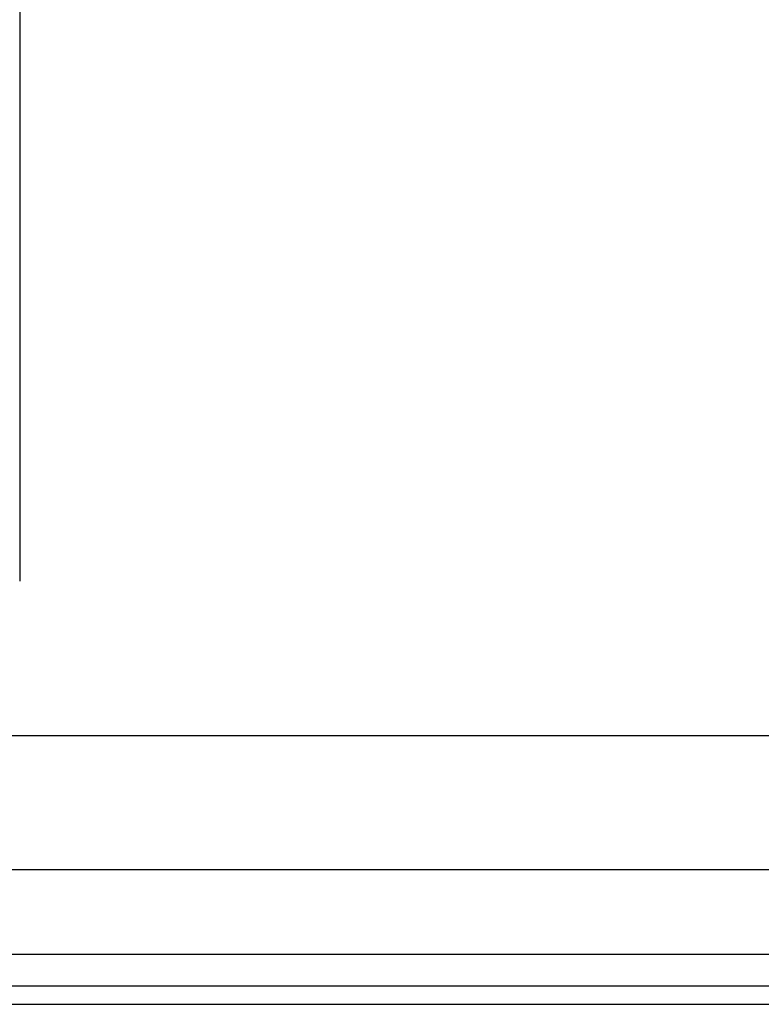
# Model space of a CAD drawing. Header units: inches. Extents: x 2 to 104, y 2 to 68.
# Tile 8 of 98: x 8.56 to 11.32, y 20.77 to 24.44. Entities that reach past the tile are written whole.
import ezdxf

# ---------------------------------------------------------------- set-up
doc = ezdxf.new("R2010")
doc.units = ezdxf.units.IN
doc.header["$LTSCALE"] = 6.250991
doc.header["$MEASUREMENT"] = 0
doc.layers.add('Visible Edges(ANSI)', color=7, linetype='Continuous', lineweight=25)
doc.layers.add('Visible Tangent Edges(ANSI)', color=7, linetype='Continuous', lineweight=25)

msp = doc.modelspace()

# ---------------------------------------------------------------- linework, layer by layer
at = {"layer": 'Visible Edges(ANSI)'}
for p, q in [((8.5567, 49.4069), (8.5567, 22.3467)), ((6.2657, 21.7722), (29.2919, 21.7722)), ((29.2919, 21.2726), (6.2657, 21.2726)), ((30.2451, 20.8402), (5.3384, 20.8402)), ((5.3384, 20.773), (30.2451, 20.773))]:
    msp.add_line(p, q, dxfattribs=at)
at = {"layer": 'Visible Tangent Edges(ANSI)'}
msp.add_line((30.2451, 20.9583), (5.3384, 20.9583), dxfattribs=at)

doc.saveas('drawing.dxf')
